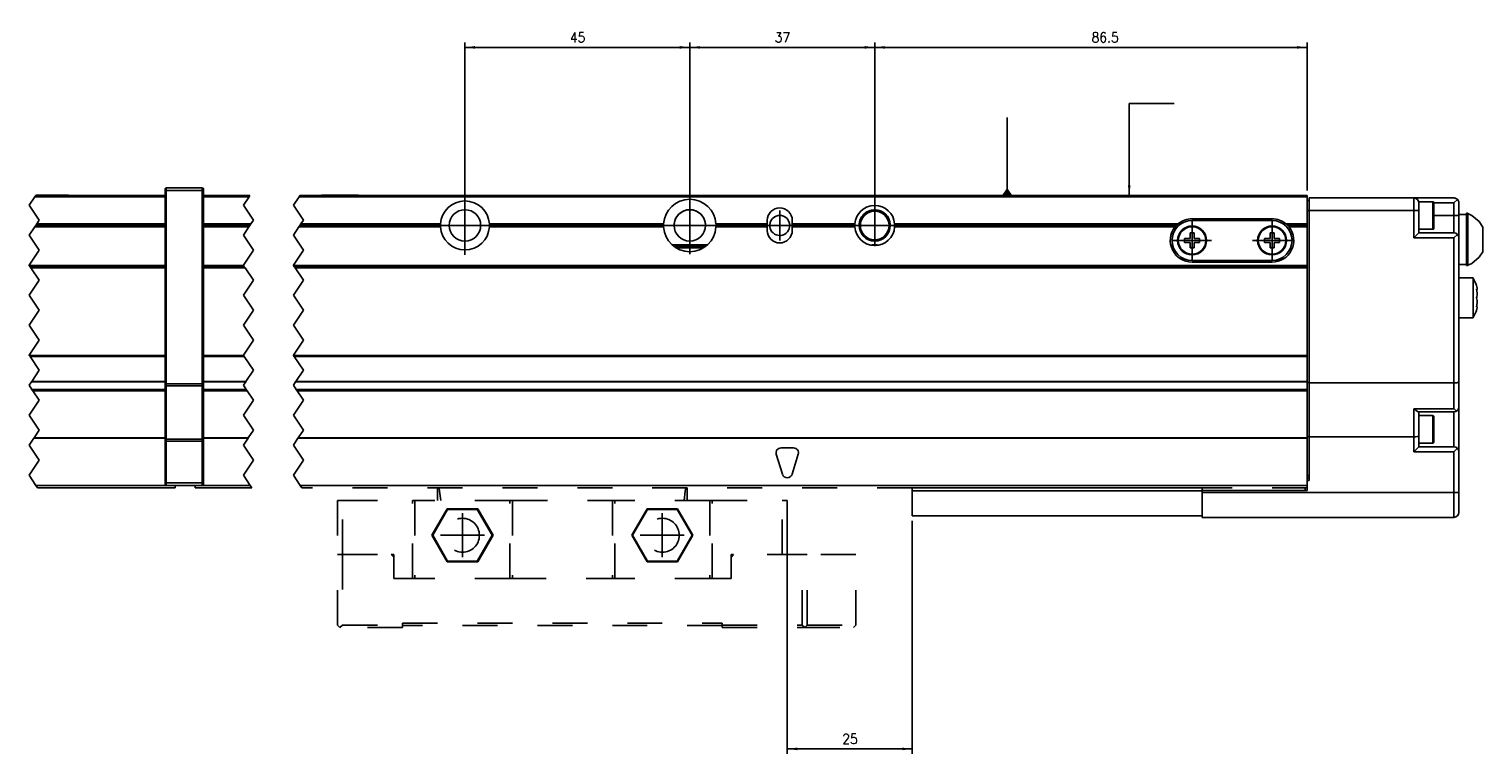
# Model space of a CAD drawing. Header units: inches. Extents: x -381 to 17245, y -418 to 176.
# Tile 11 of 37: x 124 to 415, y -197 to -52. Entities that reach past the tile are written whole.
import ezdxf

# ---------------------------------------------------------------- set-up
doc = ezdxf.new("R2010")
doc.units = ezdxf.units.IN
doc.linetypes.add('DASHED', pattern=[15, 7, -8])
doc.linetypes.add('DOT_CENTER', pattern=[14, 12, -1, 0, -1])
doc.layers.add('1', color=7, linetype='Continuous')
doc.styles.add('CONVERTER_12', font='txt.shx', dxfattribs={"width": 0.9})
doc.dimstyles.new('ME10_DIM_24', dxfattribs={"dimtxt": 2, "dimasz": 2, "dimexe": 1, "dimexo": 1, "dimgap": 1, "dimtad": 1, "dimdsep": 46, "dimtxsty": 'CONVERTER_12', "dimsah": 1, "dimcen": 0.09, "dimclrd": 2, "dimclre": 2, "dimclrt": 2, "dimadec": 0, "dimazin": 0, "dimtfac": 1, "dimtdec": 4, "dimtix": 1, "dimtmove": 0, "dimatfit": 3, "dimfxl": 1, "dimtolj": 1, "dimtzin": 0, "dimarcsym": 0})
doc.dimstyles.new('ME10_DIM_25', dxfattribs={"dimtxt": 2, "dimasz": 2, "dimexe": 1, "dimexo": 1, "dimgap": 1, "dimtad": 1, "dimdsep": 46, "dimtxsty": 'CONVERTER_12', "dimsah": 1, "dimcen": 0.09, "dimclrd": 2, "dimclre": 2, "dimclrt": 2, "dimadec": 0, "dimazin": 0, "dimtfac": 1, "dimtdec": 4, "dimtix": 1, "dimtmove": 0, "dimatfit": 3, "dimfxl": 1, "dimtolj": 1, "dimtzin": 0, "dimarcsym": 0})
doc.dimstyles.new('ME10_DIM_26', dxfattribs={"dimtxt": 2, "dimasz": 2, "dimexe": 1, "dimexo": 1, "dimgap": 1, "dimtad": 1, "dimdsep": 46, "dimtxsty": 'CONVERTER_12', "dimsah": 1, "dimcen": 0.09, "dimclrd": 2, "dimclre": 2, "dimclrt": 2, "dimadec": 0, "dimazin": 0, "dimtfac": 1, "dimtdec": 4, "dimtix": 1, "dimtmove": 0, "dimatfit": 3, "dimfxl": 1, "dimtolj": 1, "dimtzin": 0, "dimarcsym": 0})
doc.dimstyles.new('ME10_DIM_44', dxfattribs={"dimtxt": 2, "dimasz": 2, "dimexe": 1, "dimexo": 1, "dimgap": 1, "dimtad": 1, "dimdsep": 46, "dimtxsty": 'CONVERTER_12', "dimsah": 1, "dimcen": 0.09, "dimclrd": 2, "dimclre": 2, "dimclrt": 2, "dimadec": 0, "dimazin": 0, "dimtfac": 1, "dimtdec": 4, "dimtix": 1, "dimtmove": 0, "dimatfit": 3, "dimfxl": 1, "dimtolj": 1, "dimtzin": 0, "dimarcsym": 0})
doc.dimstyles.get("Standard").update_dxf_attribs({"dimtxt": 0.18, "dimasz": 0.18, "dimexe": 0.18, "dimexo": 0.0625, "dimgap": 0.09, "dimtad": 0, "dimtih": 1, "dimtoh": 1, "dimdec": 4, "dimzin": 0, "dimdsep": 46, "dimtxsty": 'Standard', "dimcen": 0.09, "dimadec": 0, "dimazin": 0, "dimtfac": 1, "dimtdec": 4, "dimtofl": 0, "dimtmove": 0, "dimatfit": 3, "dimfxl": 1, "dimtolj": 1, "dimtzin": 0, "dimarcsym": 0})

# ---------------------------------------------------------------- blocks, each defined once
blk = doc.blocks.new('Modulos_intermedio__FL-14__9__9', base_point=(124.25, -144.03))
at = {"color": 7, "linetype": 'Continuous'}
for p, q in [((151.46, -84.28), (151.47, -84.21)), ((151.46, -84.28), (151.46, -84.53)), ((151.47, -84.21), (151.48, -84.18)), ((151.48, -84.18), (151.5, -84.14)), ((151.5, -84.14), (151.54, -84.1)), ((151.54, -84.1), (151.58, -84.07)), ((151.58, -84.07), (151.62, -84.04)), ((151.62, -84.04), (151.64, -84.04)), ((151.64, -84.04), (151.71, -84.03)), ((151.71, -84.03), (151.71, -84.53)), ((151.71, -84.03), (158.91, -84.03)), ((158.98, -84.04), (158.91, -84.03)), ((158.91, -84.03), (158.91, -84.53)), ((159.01, -84.04), (158.98, -84.04)), ((159.05, -84.07), (159.01, -84.04)), ((159.09, -84.1), (159.05, -84.07)), ((159.12, -84.14), (159.09, -84.1)), ((159.15, -84.18), (159.12, -84.14)), ((159.15, -84.21), (159.15, -84.18)), ((159.16, -84.28), (159.15, -84.21)), ((159.16, -84.28), (159.16, -84.53)), ((125.4, -85.78), (151.46, -85.78)), ((125.57, -85.53), (151.46, -85.53)), ((125.6, -85.48), (128.46, -85.48)), ((128.46, -85.48), (132.16, -85.48)), ((132.21, -85.53), (132.16, -85.48)), ((151.46, -84.53), (151.71, -84.53)), ((151.46, -84.53), (151.46, -123.21)), ((158.91, -84.53), (151.71, -84.53)), ((151.71, -84.53), (151.71, -123.21)), ((159.16, -84.53), (158.91, -84.53)), ((158.91, -84.53), (158.91, -123.21)), ((159.16, -84.53), (159.16, -123.21)), ((151.46, -91.83), (125.37, -91.83)), ((151.46, -91.53), (125.57, -91.53)), ((151.46, -91.23), (125.77, -91.23)), ((124.27, -99.53), (151.46, -99.53)), ((124.44, -99.78), (151.46, -99.78)), ((151.46, -100.03), (124.6, -100.03)), ((124.27, -117.53), (151.46, -117.53)), ((124.44, -117.78), (151.46, -117.78)), ((124.71, -122.82), (151.46, -122.82)), ((124.77, -122.73), (151.46, -122.73)), ((124.83, -124.37), (151.46, -124.37)), ((124.94, -124.53), (151.46, -124.53)), ((125.02, -124.65), (151.46, -124.65)), ((151.46, -123.21), (151.46, -123.52)), ((151.46, -123.21), (151.71, -123.21)), ((151.46, -123.52), (151.47, -123.54)), ((151.46, -123.52), (151.46, -134.19)), ((151.47, -123.54), (151.5, -123.57)), ((151.5, -123.57), (151.54, -123.59)), ((151.54, -123.59), (151.58, -123.6)), ((151.58, -123.6), (151.62, -123.61)), ((151.62, -123.61), (151.64, -123.61)), ((151.64, -123.61), (151.71, -123.62)), ((151.71, -123.21), (151.71, -123.62)), ((151.71, -123.21), (158.91, -123.21)), ((151.71, -123.62), (151.71, -134.3)), ((151.71, -123.62), (158.91, -123.62)), ((158.91, -123.21), (158.91, -123.62)), ((159.16, -123.21), (158.91, -123.21)), ((158.98, -123.61), (158.91, -123.62)), ((158.91, -123.62), (158.91, -134.3)), ((159.01, -123.61), (158.98, -123.61)), ((159.05, -123.6), (159.01, -123.61)), ((159.09, -123.59), (159.05, -123.6)), ((159.12, -123.57), (159.09, -123.59)), ((159.15, -123.54), (159.12, -123.57)), ((159.16, -123.52), (159.15, -123.54)), ((159.16, -123.21), (159.16, -123.52)), ((159.16, -123.52), (159.16, -134.19)), ((151.46, -134.11), (125.18, -134.11)), ((151.46, -134.02), (125.24, -134.02)), ((151.46, -134.19), (151.46, -134.71)), ((151.46, -134.19), (151.47, -134.22)), ((151.46, -134.71), (151.46, -143.03)), ((151.46, -134.71), (151.71, -134.71)), ((151.47, -134.22), (151.5, -134.25)), ((151.5, -134.25), (151.54, -134.27)), ((151.54, -134.27), (151.58, -134.28)), ((151.58, -134.28), (151.62, -134.29)), ((151.62, -134.29), (151.64, -134.29)), ((151.64, -134.29), (151.71, -134.3)), ((151.71, -134.3), (151.71, -134.71)), ((158.91, -134.3), (151.71, -134.3)), ((158.91, -134.71), (151.71, -134.71)), ((151.71, -134.71), (151.71, -143.03)), ((158.98, -134.29), (158.91, -134.3)), ((158.91, -134.3), (158.91, -134.71)), ((159.16, -134.71), (158.91, -134.71)), ((158.91, -134.71), (158.91, -143.03)), ((159.01, -134.29), (158.98, -134.29)), ((159.05, -134.28), (159.01, -134.29)), ((159.09, -134.27), (159.05, -134.28)), ((159.12, -134.25), (159.09, -134.27)), ((159.15, -134.22), (159.12, -134.25)), ((159.16, -134.19), (159.15, -134.22)), ((159.16, -134.19), (159.16, -134.71)), ((159.16, -134.71), (159.16, -143.03)), ((125.6, -143.53), (151.71, -143.53)), ((125.94, -144.03), (153.46, -144.03)), ((151.46, -143.03), (151.71, -143.03)), ((151.46, -143.03), (151.46, -143.28)), ((151.46, -143.28), (151.47, -143.34)), ((151.47, -143.34), (151.48, -143.37)), ((151.48, -143.37), (151.5, -143.41)), ((151.5, -143.41), (151.54, -143.45)), ((151.54, -143.45), (151.58, -143.49)), ((151.58, -143.49), (151.62, -143.51)), ((151.62, -143.51), (151.64, -143.52)), ((151.64, -143.52), (151.71, -143.53)), ((151.71, -143.03), (151.71, -143.53)), ((151.71, -143.03), (158.91, -143.03)), ((151.71, -143.53), (158.91, -143.53)), ((153.46, -143.53), (153.46, -144.03)), ((158.91, -143.03), (158.91, -143.53)), ((159.16, -143.03), (158.91, -143.03)), ((158.98, -143.52), (158.91, -143.53)), ((159.01, -143.51), (158.98, -143.52)), ((159.05, -143.49), (159.01, -143.51)), ((159.09, -143.45), (159.05, -143.49)), ((159.12, -143.41), (159.09, -143.45)), ((159.15, -143.37), (159.12, -143.41)), ((159.16, -143.28), (159.15, -143.34)), ((159.15, -143.34), (159.15, -143.37)), ((159.16, -143.03), (159.16, -143.28))]:
    blk.add_line(p, q, dxfattribs=at)
at = {"color": 2, "linetype": 'DOT_CENTER'}
for p, q in [((125.4, -85.78), (124.25, -87.5)), ((125.57, -85.53), (125.4, -85.78)), ((125.57, -85.53), (125.6, -85.48)), ((124.25, -87.5), (126.25, -90.5)), ((125.37, -91.83), (124.25, -93.5)), ((125.37, -91.83), (125.57, -91.53)), ((125.57, -91.53), (125.77, -91.23)), ((126.25, -90.5), (125.77, -91.23)), ((124.25, -93.5), (126.25, -96.5)), ((126.25, -96.5), (124.25, -99.5)), ((124.25, -99.5), (124.27, -99.53)), ((124.27, -99.53), (124.44, -99.78)), ((124.6, -100.03), (124.44, -99.78)), ((124.6, -100.03), (126.25, -102.5)), ((126.25, -102.5), (124.25, -105.5)), ((124.25, -105.5), (126.25, -108.5)), ((126.25, -108.5), (124.25, -111.5)), ((124.25, -111.5), (126.25, -114.5)), ((126.25, -114.5), (124.25, -117.5)), ((124.25, -117.5), (124.27, -117.53)), ((124.27, -117.53), (124.44, -117.78)), ((124.44, -117.78), (126.25, -120.5)), ((126.25, -120.5), (124.77, -122.73)), ((124.71, -122.82), (124.25, -123.5)), ((124.25, -123.5), (124.83, -124.37)), ((124.77, -122.73), (124.71, -122.82)), ((124.83, -124.37), (124.94, -124.53)), ((124.96, -124.56), (124.94, -124.53)), ((125.02, -124.65), (124.96, -124.56)), ((125.02, -124.65), (126.25, -126.5)), ((126.25, -126.5), (124.25, -129.5)), ((124.25, -129.5), (126.25, -132.5)), ((126.25, -132.5), (125.24, -134.02)), ((125.18, -134.11), (124.25, -135.5)), ((124.25, -135.5), (126.25, -138.5)), ((125.18, -134.11), (125.24, -134.02)), ((126.25, -138.5), (124.25, -141.5)), ((124.25, -141.5), (125.6, -143.53)), ((125.6, -143.53), (125.94, -144.03))]:
    blk.add_line(p, q, dxfattribs=at)
blk = doc.blocks.new('Modulos_intermedio__FL-14__8__10', base_point=(157.46, -144.03))
at = {"color": 7, "linetype": 'Continuous'}
for p, q in [((159.16, -85.53), (168.45, -85.53)), ((159.16, -85.78), (168.29, -85.78)), ((168.65, -91.23), (159.16, -91.23)), ((168.45, -91.53), (159.16, -91.53)), ((168.25, -91.83), (159.16, -91.83)), ((159.16, -99.53), (167.15, -99.53)), ((159.16, -99.78), (167.32, -99.78)), ((167.49, -100.03), (159.16, -100.03)), ((159.16, -117.53), (167.15, -117.53)), ((159.16, -117.78), (167.32, -117.78)), ((159.16, -122.73), (167.65, -122.73)), ((159.16, -122.82), (167.59, -122.82)), ((159.16, -124.37), (167.72, -124.37)), ((159.16, -124.53), (167.82, -124.53)), ((159.16, -124.65), (167.9, -124.65)), ((168.12, -134.02), (159.16, -134.02)), ((168.06, -134.11), (159.16, -134.11)), ((157.46, -143.53), (157.46, -144.03)), ((157.46, -144.03), (168.82, -144.03)), ((158.91, -143.53), (168.49, -143.53))]:
    blk.add_line(p, q, dxfattribs=at)
at = {"color": 2, "linetype": 'DOT_CENTER'}
for p, q in [((167.14, -87.5), (168.29, -85.78)), ((168.29, -85.78), (168.45, -85.53)), ((169.14, -90.5), (167.14, -87.5)), ((167.14, -93.5), (168.25, -91.83)), ((168.25, -91.83), (168.45, -91.53)), ((168.45, -91.53), (168.65, -91.23)), ((168.65, -91.23), (169.14, -90.5)), ((169.14, -96.5), (167.14, -93.5)), ((167.14, -99.5), (169.14, -96.5)), ((167.15, -99.53), (167.14, -99.5)), ((167.32, -99.78), (167.15, -99.53)), ((167.32, -99.78), (167.49, -100.03)), ((169.14, -102.5), (167.49, -100.03)), ((167.14, -105.5), (169.14, -102.5)), ((169.14, -108.5), (167.14, -105.5)), ((167.14, -111.5), (169.14, -108.5)), ((169.14, -114.5), (167.14, -111.5)), ((167.14, -117.5), (169.14, -114.5)), ((167.15, -117.53), (167.14, -117.5)), ((167.32, -117.78), (167.15, -117.53)), ((169.14, -120.5), (167.32, -117.78)), ((167.65, -122.73), (169.14, -120.5)), ((167.14, -123.5), (167.59, -122.82)), ((167.72, -124.37), (167.14, -123.5)), ((167.59, -122.82), (167.65, -122.73)), ((167.82, -124.53), (167.72, -124.37)), ((167.81, -124.51), (167.82, -124.53)), ((167.82, -124.53), (167.9, -124.65)), ((169.14, -126.5), (167.9, -124.65)), ((167.14, -129.5), (169.14, -126.5)), ((169.14, -132.5), (167.14, -129.5)), ((168.12, -134.02), (169.14, -132.5)), ((167.14, -135.5), (168.06, -134.11)), ((169.14, -138.5), (167.14, -135.5)), ((168.12, -134.02), (168.06, -134.11)), ((167.14, -141.5), (169.14, -138.5)), ((168.49, -143.53), (167.14, -141.5)), ((168.82, -144.03), (168.49, -143.53))]:
    blk.add_line(p, q, dxfattribs=at)
blk = doc.blocks.new('Modulo_der__22-ET___11', base_point=(177.14, -149.93))
at = {"color": 2, "linetype": 'DOT_CENTER'}
for p, q in [((178.29, -85.78), (177.14, -87.5)), ((178.45, -85.53), (178.29, -85.78)), ((177.14, -87.5), (179.14, -90.5)), ((178.25, -91.83), (177.14, -93.5)), ((178.45, -91.53), (178.25, -91.83)), ((178.65, -91.23), (178.45, -91.53)), ((179.14, -90.5), (178.65, -91.23)), ((177.14, -93.5), (179.14, -96.5)), ((179.14, -96.5), (177.14, -99.5)), ((177.14, -99.5), (177.15, -99.53)), ((177.15, -99.53), (177.32, -99.78)), ((177.49, -100.03), (177.32, -99.78)), ((177.49, -100.03), (179.14, -102.5)), ((179.14, -102.5), (177.14, -105.5)), ((177.14, -105.5), (179.14, -108.5)), ((179.14, -108.5), (177.14, -111.5)), ((177.14, -111.5), (179.14, -114.5)), ((179.14, -114.5), (177.14, -117.5)), ((177.14, -117.5), (177.15, -117.53)), ((177.15, -117.53), (177.32, -117.78)), ((177.32, -117.78), (179.14, -120.5)), ((179.14, -120.5), (177.65, -122.73)), ((177.59, -122.82), (177.14, -123.5)), ((177.14, -123.5), (177.72, -124.37)), ((177.65, -122.73), (177.59, -122.82)), ((177.72, -124.37), (177.83, -124.54)), ((177.9, -124.65), (177.83, -124.54)), ((177.9, -124.65), (179.14, -126.5)), ((179.14, -126.5), (177.14, -129.5)), ((177.14, -129.5), (179.14, -132.5)), ((179.14, -132.5), (178.12, -134.02)), ((178.06, -134.11), (177.14, -135.5)), ((177.14, -135.5), (179.14, -138.5)), ((178.06, -134.11), (178.12, -134.02)), ((179.14, -138.5), (177.14, -141.5)), ((177.14, -141.5), (178.49, -143.53))]:
    blk.add_line(p, q, dxfattribs=at)
at = {"color": 7, "linetype": 'Continuous'}
for p, q in [((178.29, -85.78), (379.96, -85.78)), ((178.45, -85.53), (379.96, -85.53)), ((182.71, -85.53), (182.76, -85.48)), ((182.76, -85.48), (190.16, -85.48)), ((190.21, -85.53), (190.16, -85.48)), ((379.96, -85.53), (379.96, -85.78)), ((379.96, -91.23), (379.96, -85.78)), ((379.96, -86.53), (380.36, -86.53)), ((380.36, -88.53), (380.36, -86.03)), ((380.36, -86.03), (401.36, -86.03)), ((401.36, -86.03), (409.36, -86.03)), ((401.36, -88.53), (401.36, -86.03)), ((402.36, -86.78), (405.16, -86.78)), ((402.36, -86.78), (402.36, -87.03)), ((402.36, -88.53), (402.36, -87.03)), ((405.16, -86.78), (405.23, -86.79)), ((405.16, -86.78), (405.16, -92.28)), ((405.23, -86.79), (405.34, -86.88)), ((405.34, -86.88), (405.36, -87.17)), ((405.35, -87.03), (409.36, -87.03)), ((405.36, -87.17), (405.36, -92.08)), ((409.57, -86.05), (409.36, -86.03)), ((409.36, -87.03), (410.07, -86.32)), ((409.36, -87.03), (409.36, -89.53)), ((409.75, -86.1), (409.57, -86.05)), ((409.77, -86.11), (409.75, -86.1)), ((409.95, -86.22), (409.77, -86.11)), ((410.07, -86.32), (409.95, -86.22)), ((410.07, -86.32), (410.11, -86.36)), ((410.11, -86.36), (410.23, -86.53)), ((410.23, -86.53), (410.29, -86.65)), ((410.29, -86.65), (410.31, -86.72)), ((410.31, -86.72), (410.36, -86.92)), ((410.36, -86.92), (410.36, -87.03)), ((410.36, -87.03), (410.36, -89.53)), ((208.74, -89.95), (208.73, -89.96)), ((214.19, -89.96), (214.19, -89.95)), ((356.96, -90.18), (372.96, -90.18)), ((379.96, -88.53), (380.36, -88.53)), ((380.36, -88.53), (401.36, -88.53)), ((380.36, -123.03), (380.36, -88.53)), ((402.36, -88.53), (401.36, -88.53)), ((401.36, -94.03), (401.36, -88.53)), ((402.36, -93.03), (402.36, -88.53)), ((405.36, -89.53), (409.36, -89.53)), ((409.36, -89.53), (409.36, -93.03)), ((409.36, -89.53), (410.36, -89.53)), ((411.86, -89.32), (410.36, -89.32)), ((410.36, -89.53), (410.36, -94.03)), ((411.86, -89.07), (412.11, -89.07)), ((411.86, -96.12), (411.86, -89.07)), ((412.11, -89.07), (412.11, -89.15)), ((412.11, -96.12), (412.11, -89.07)), ((412.11, -89.15), (412.95, -89.54)), ((412.95, -89.54), (414.44, -90.77)), ((178.25, -91.83), (206.57, -91.83)), ((206.56, -91.53), (178.45, -91.53)), ((178.65, -91.23), (206.57, -91.23)), ((206.56, -91.53), (206.57, -91.23)), ((206.57, -91.83), (206.56, -91.53)), ((216.35, -91.23), (216.36, -91.53)), ((251.22, -91.23), (216.35, -91.23)), ((216.36, -91.53), (216.35, -91.83)), ((216.35, -91.83), (251.22, -91.83)), ((251.21, -91.53), (216.36, -91.53)), ((251.21, -91.53), (251.22, -91.23)), ((251.22, -91.83), (251.21, -91.53)), ((271.96, -91.23), (261.71, -91.23)), ((261.71, -91.23), (261.71, -91.53)), ((271.96, -91.53), (261.71, -91.53)), ((261.71, -91.53), (261.71, -91.83)), ((261.71, -91.83), (271.96, -91.83)), ((271.96, -91.23), (271.96, -90.53)), ((271.96, -91.53), (271.96, -91.23)), ((271.96, -91.83), (271.96, -91.53)), ((271.96, -92.53), (271.96, -91.83)), ((276.96, -90.53), (276.96, -91.23)), ((276.96, -91.23), (276.96, -91.53)), ((289.47, -91.23), (276.96, -91.23)), ((276.96, -91.53), (276.96, -91.83)), ((289.46, -91.53), (276.96, -91.53)), ((276.96, -91.83), (289.47, -91.83)), ((276.96, -91.83), (276.96, -92.53)), ((289.46, -91.53), (289.47, -91.23)), ((289.47, -91.83), (289.46, -91.53)), ((297.45, -91.23), (297.46, -91.53)), ((297.45, -91.23), (354.13, -91.23)), ((297.45, -91.28), (297.45, -91.77)), ((297.46, -91.53), (297.45, -91.83)), ((297.45, -91.83), (353.55, -91.83)), ((297.46, -91.53), (353.82, -91.53)), ((353.55, -91.83), (353.63, -91.73)), ((353.63, -91.73), (353.82, -91.53)), ((353.82, -91.53), (354.13, -91.23)), ((354.13, -91.23), (354.18, -91.23)), ((354.26, -91.23), (354.13, -91.23)), ((354.13, -91.23), (354.33, -91.23)), ((354.18, -91.23), (354.84, -91.23)), ((356.56, -93.03), (356.56, -94.13)), ((357.36, -93.03), (356.56, -93.03)), ((356.96, -90.53), (372.96, -90.53)), ((357.36, -94.13), (357.36, -93.03)), ((372.56, -93.03), (372.56, -94.13)), ((373.36, -93.03), (372.56, -93.03)), ((373.36, -94.13), (373.36, -93.03)), ((375.8, -91.23), (376.11, -91.53)), ((375.8, -91.23), (379.96, -91.23)), ((376.11, -91.53), (376.3, -91.73)), ((376.11, -91.53), (379.96, -91.53)), ((376.3, -91.73), (376.37, -91.83)), ((376.37, -91.83), (379.96, -91.83)), ((379.96, -91.53), (379.96, -91.23)), ((379.96, -91.83), (379.96, -91.53)), ((379.96, -99.53), (379.96, -91.83)), ((402.36, -93.03), (401.36, -94.03)), ((405.16, -92.28), (402.36, -92.28)), ((409.36, -93.03), (402.36, -93.03)), ((405.16, -92.28), (405.23, -92.27)), ((405.23, -92.27), (405.34, -92.18)), ((405.34, -92.18), (405.36, -92.08)), ((409.36, -93.03), (409.75, -93.1)), ((414.44, -90.77), (415.16, -91.86)), ((415.16, -94.32), (415.16, -91.86)), ((208.73, -93.09), (208.74, -93.11)), ((214.19, -93.1), (214.19, -93.09)), ((252.99, -95.43), (259.94, -95.43)), ((259.94, -95.43), (252.99, -95.43)), ((253.4, -95.73), (259.53, -95.73)), ((294.03, -95.43), (292.9, -95.43)), ((294.01, -95.43), (292.92, -95.43)), ((356.56, -94.13), (355.46, -94.13)), ((355.46, -94.13), (355.46, -94.93)), ((355.46, -94.93), (356.56, -94.93)), ((356.56, -94.93), (356.56, -96.03)), ((358.46, -94.13), (357.36, -94.13)), ((357.36, -94.93), (358.46, -94.93)), ((357.36, -96.03), (357.36, -94.93)), ((358.46, -94.93), (358.46, -94.13)), ((372.56, -94.13), (371.46, -94.13)), ((371.46, -94.13), (371.46, -94.93)), ((371.46, -94.93), (372.56, -94.93)), ((372.56, -94.93), (372.56, -96.03)), ((374.46, -94.13), (373.36, -94.13)), ((373.36, -96.03), (373.36, -94.93)), ((373.36, -94.93), (374.46, -94.93)), ((374.46, -94.93), (374.46, -94.13)), ((409.36, -94.03), (401.36, -94.03)), ((410.07, -93.32), (409.36, -94.03)), ((409.36, -123.03), (409.36, -94.03)), ((409.75, -93.1), (410.07, -93.32)), ((410.07, -93.32), (410.11, -93.36)), ((410.11, -93.36), (410.23, -93.53)), ((410.23, -93.53), (410.29, -93.65)), ((410.29, -93.65), (410.31, -93.72)), ((410.31, -93.72), (410.36, -93.92)), ((410.36, -93.92), (410.36, -94.03)), ((410.36, -122.84), (410.36, -94.03)), ((415.16, -96.79), (415.16, -94.32)), ((253.88, -96), (259.05, -96)), ((356.56, -96.03), (357.36, -96.03)), ((372.96, -98.53), (356.96, -98.53)), ((372.96, -98.88), (356.96, -98.88)), ((372.56, -96.03), (373.36, -96.03)), ((411.86, -99.57), (411.86, -96.12)), ((412.11, -99.49), (412.11, -96.12)), ((414.44, -97.87), (412.95, -99.11)), ((415.16, -96.79), (414.44, -97.87)), ((177.15, -99.53), (379.96, -99.53)), ((177.32, -99.78), (379.96, -99.78)), ((379.96, -100.03), (177.49, -100.03)), ((379.96, -99.53), (379.96, -99.78)), ((379.96, -99.78), (379.96, -100.03)), ((379.96, -100.03), (379.96, -117.53)), ((411.86, -99.32), (410.36, -99.32)), ((411.86, -99.57), (412.11, -99.57)), ((412.95, -99.11), (412.11, -99.49)), ((412.11, -99.57), (412.11, -99.49)), ((413.19, -102.03), (410.36, -102.03)), ((413.19, -102.09), (413.19, -102.03)), ((413.19, -102.03), (413.19, -102.09)), ((413.78, -103.33), (413.19, -102.09)), ((413.19, -102.09), (413.19, -106.03)), ((413.86, -103.53), (413.78, -103.33)), ((413.96, -103.84), (413.86, -103.53)), ((413.95, -104.59), (413.86, -104.26)), ((413.86, -104.26), (413.96, -104.33)), ((413.88, -104.33), (413.97, -104.33)), ((413.88, -104.33), (413.95, -104.59)), ((413.96, -104.64), (413.95, -104.59)), ((413.95, -104.59), (413.96, -104.64)), ((413.97, -103.89), (413.96, -103.84)), ((413.96, -104.33), (413.97, -104.33)), ((413.97, -104.7), (413.96, -104.64)), ((413.96, -104.64), (413.97, -104.7)), ((413.99, -103.96), (413.97, -103.89)), ((413.97, -104.33), (414.02, -104.21)), ((414.01, -105.03), (413.97, -104.7)), ((413.97, -104.7), (414.01, -105.03)), ((414.01, -104.09), (413.99, -103.96)), ((414.02, -104.21), (414.01, -104.09)), ((413.19, -106.03), (413.19, -110.03)), ((413.86, -106.03), (413.96, -105.81)), ((413.96, -105.81), (413.86, -106.03)), ((413.96, -106.25), (413.86, -106.03)), ((413.86, -106.03), (413.96, -106.25)), ((413.86, -107.8), (413.95, -107.47)), ((413.95, -107.47), (413.88, -107.73)), ((413.95, -107.47), (413.96, -107.42)), ((413.96, -107.42), (413.95, -107.47)), ((413.96, -105.81), (413.97, -105.76)), ((413.97, -105.76), (413.96, -105.81)), ((413.97, -106.29), (413.96, -106.25)), ((413.96, -106.25), (413.97, -106.29)), ((413.96, -107.42), (413.97, -107.35)), ((413.97, -107.35), (413.96, -107.42)), ((413.97, -105.76), (414.01, -105.51)), ((414.01, -105.51), (413.97, -105.76)), ((414.01, -106.55), (413.97, -106.29)), ((413.97, -106.29), (414.01, -106.55)), ((413.97, -107.35), (414.01, -107.03)), ((414.01, -107.03), (413.97, -107.35)), ((414.02, -105.28), (414.01, -105.03)), ((414.01, -105.03), (414.02, -105.28)), ((414.01, -105.51), (414.02, -105.36)), ((414.02, -105.36), (414.01, -105.51)), ((414.02, -106.7), (414.01, -106.55)), ((414.01, -106.55), (414.02, -106.7)), ((414.01, -107.03), (414.02, -106.78)), ((414.02, -106.78), (414.01, -107.03)), ((414.02, -105.36), (414.02, -105.28)), ((414.02, -105.28), (414.02, -105.36)), ((414.02, -106.78), (414.02, -106.7)), ((414.02, -106.7), (414.02, -106.78)), ((413.19, -110.03), (410.36, -110.03)), ((413.78, -108.72), (413.19, -109.97)), ((413.86, -108.53), (413.78, -108.72)), ((413.96, -107.73), (413.86, -107.8)), ((413.86, -108.53), (413.96, -108.22)), ((413.88, -107.73), (413.97, -107.73)), ((413.97, -107.73), (413.96, -107.73)), ((413.96, -108.22), (413.97, -108.17)), ((414.02, -107.84), (413.97, -107.73)), ((413.97, -108.17), (413.99, -108.09)), ((413.99, -108.09), (414.01, -107.96)), ((414.01, -107.96), (414.02, -107.84)), ((177.15, -117.53), (379.96, -117.53)), ((177.32, -117.78), (379.96, -117.78)), ((379.96, -117.53), (379.96, -117.78)), ((379.96, -117.78), (379.96, -122.73)), ((177.59, -122.82), (379.96, -122.82)), ((177.65, -122.73), (379.96, -122.73)), ((177.72, -124.37), (379.96, -124.37)), ((379.96, -124.54), (177.83, -124.54)), ((177.9, -124.65), (379.96, -124.65)), ((379.96, -122.73), (379.96, -122.82)), ((379.96, -122.82), (379.96, -124.37)), ((379.96, -122.93), (380.36, -122.93)), ((379.96, -124.37), (379.96, -124.54)), ((379.96, -124.65), (379.96, -124.54)), ((379.96, -124.65), (379.96, -134.02)), ((380.36, -123.03), (409.36, -123.03)), ((380.36, -123.03), (380.36, -133.83)), ((409.57, -123.02), (409.36, -123.03)), ((409.36, -128.19), (409.36, -123.03)), ((409.75, -123.01), (409.57, -123.02)), ((409.77, -123.01), (409.75, -123.01)), ((409.95, -122.99), (409.77, -123.01)), ((410.07, -122.97), (409.95, -122.99)), ((410.11, -122.97), (410.07, -122.97)), ((410.23, -122.93), (410.11, -122.97)), ((410.29, -122.91), (410.23, -122.93)), ((410.31, -122.9), (410.29, -122.91)), ((410.36, -122.86), (410.31, -122.9)), ((410.36, -127.83), (410.36, -122.84)), ((410.36, -122.84), (410.36, -122.86)), ((410.29, -128.21), (410.36, -127.83)), ((410.36, -127.84), (410.35, -128)), ((410.36, -127.84), (410.36, -136.83)), ((409.36, -128.19), (401.36, -128.19)), ((401.36, -128.19), (401.39, -128.21)), ((401.36, -133.83), (401.36, -128.19)), ((401.39, -128.21), (401.75, -128.52)), ((401.75, -128.52), (401.77, -128.53)), ((401.77, -128.53), (402.07, -128.74)), ((402.07, -128.74), (402.09, -128.75)), ((402.09, -128.75), (402.3, -128.83)), ((409.36, -128.83), (402.3, -128.83)), ((402.36, -133.64), (402.36, -128.83)), ((405.16, -129.58), (402.36, -129.58)), ((405.23, -129.59), (405.16, -129.58)), ((405.16, -129.58), (405.16, -131.28)), ((405.34, -129.68), (405.23, -129.59)), ((405.36, -129.97), (405.34, -129.68)), ((405.36, -129.97), (405.36, -134.88)), ((409.36, -128.19), (409.39, -128.21)), ((409.75, -128.75), (409.36, -128.83)), ((409.36, -128.83), (409.36, -135.83)), ((409.39, -128.21), (409.75, -128.52)), ((409.75, -128.52), (409.77, -128.53)), ((409.93, -128.65), (409.75, -128.75)), ((409.77, -128.53), (409.93, -128.65)), ((409.93, -128.65), (410.07, -128.53)), ((410.07, -128.53), (410.29, -128.21)), ((380.36, -133.73), (379.96, -133.73)), ((401.75, -133.81), (401.36, -133.83)), ((402.07, -133.77), (401.75, -133.81)), ((402.29, -133.71), (402.07, -133.77)), ((402.36, -133.64), (402.29, -133.71)), ((402.36, -135.83), (402.36, -133.64)), ((405.16, -131.28), (405.16, -135.08)), ((379.96, -134.11), (178.06, -134.11)), ((379.96, -134.02), (178.12, -134.02)), ((274.71, -136.03), (277.21, -136.03)), ((379.96, -134.02), (379.96, -134.11)), ((379.96, -134.11), (379.96, -142.53)), ((401.36, -133.83), (380.36, -133.83)), ((380.36, -133.83), (380.36, -142.53)), ((401.36, -136.83), (401.36, -133.83)), ((402.36, -135.83), (401.36, -136.83)), ((405.16, -135.08), (402.36, -135.08)), ((402.36, -135.83), (409.36, -135.83)), ((405.16, -135.08), (405.23, -135.07)), ((405.23, -135.07), (405.34, -134.98)), ((405.34, -134.98), (405.36, -134.88)), ((409.75, -135.9), (409.36, -135.83)), ((409.36, -136.83), (410.07, -136.12)), ((410.07, -136.12), (409.75, -135.9)), ((410.29, -136.45), (410.07, -136.12)), ((410.36, -136.83), (410.29, -136.45)), ((275.01, -141.32), (273.76, -137.32)), ((278.17, -137.32), (276.92, -141.32)), ((401.36, -136.83), (409.36, -136.83)), ((409.36, -136.83), (409.36, -144.93)), ((410.36, -136.83), (410.36, -144.93)), ((380.36, -141.53), (379.96, -141.53)), ((380.36, -142.03), (379.96, -142.03)), ((379.96, -142.53), (379.96, -144.53)), ((380.36, -142.53), (379.96, -142.53)), ((178.49, -143.53), (379.96, -143.53)), ((300.96, -144.63), (300.96, -144.03)), ((300.96, -144.03), (358.96, -144.03)), ((300.96, -144.63), (300.96, -149.63)), ((358.96, -144.63), (300.96, -144.63)), ((358.96, -144.03), (358.96, -144.53)), ((358.96, -144.53), (379.96, -144.53)), ((358.96, -144.93), (358.96, -144.53)), ((358.96, -144.93), (358.96, -149.93)), ((409.36, -144.93), (358.96, -144.93)), ((379.56, -144.03), (379.56, -144.53)), ((409.36, -144.93), (410.36, -144.93)), ((409.36, -144.93), (409.36, -149.93)), ((410.36, -144.93), (410.36, -148.93)), ((300.96, -149.63), (358.96, -149.63)), ((409.36, -149.93), (358.96, -149.93))]:
    blk.add_line(p, q, dxfattribs=at)
at = {"color": 2, "linetype": 'DASHED'}
for p, q in [((178.49, -143.53), (178.82, -144.03)), ((300.96, -144.03), (178.82, -144.03)), ((379.96, -144.03), (358.96, -144.03))]:
    blk.add_line(p, q, dxfattribs=at)
at = {"color": 7, "linetype": 'Continuous'}
for centre, radius in [((211.46, -91.53), 3.15), ((256.46, -91.53), 3.15), ((293.46, -91.53), 2.87), ((356.96, -94.53), 2.9), ((356.96, -94.53), 2.75), ((372.96, -94.53), 2.9), ((372.96, -94.53), 2.75)]:
    blk.add_circle(centre, radius, dxfattribs=at)
for centre, radius, start, end in [((211.46, -91.53), 4.9, 3.5101, 176.4899), ((256.46, -91.53), 5.25, 3.2758, 176.7242), ((401.36, -87.03), 1, 0, 90), ((256.46, -91.53), 3.15, 5.928, 174.072), ((274.46, -90.53), 2.5, 0, 180), ((274.46, -91.53), 2, 6.0001, 173.9999), ((274.46, -91.53), 2, 299.9805, 270), ((293.46, -91.53), 4, 4.358, 175.642), ((293.46, -91.53), 3.12, 90, 270), ((293.46, -91.53), 3.13, 66.0252, 173.9751), ((293.46, -91.53), 2.88, 6, 174), ((293.46, -91.53), 3.12, 270, 90), ((293.46, -91.53), 3.13, 6.0099, 65.9926), ((356.96, -94.53), 4.35, 90, 130.6088), ((372.96, -94.53), 4.35, 49.3912, 90), ((211.46, -91.53), 4.9, 183.5101, 356.4899), ((256.46, -91.53), 5.25, 183.2758, 356.7242), ((274.46, -92.53), 2.5, 180, 0), ((293.46, -91.53), 4, 184.2445, 355.7555), ((356.96, -94.53), 4.35, 141.5932, 270), ((356.96, -94.53), 4, 90, 270), ((372.96, -94.53), 4, 270, 90), ((372.96, -94.53), 4.35, 270, 38.4068), ((274.46, -91.53), 2, 270, 299.9805), ((274.71, -137.03), 1, 90, 197.354), ((277.21, -137.03), 1, 342.646, 90), ((275.96, -141.03), 1, 197.354, 342.646), ((409.36, -148.93), 1, 270, 0)]:
    blk.add_arc(centre, radius, start, end, dxfattribs=at)
at = {"layer": '1', "color": 2, "linetype": 'DOT_CENTER'}
for p, q in [((211.46, -85.63), (211.46, -97.43)), ((256.46, -85.28), (256.46, -97.78)), ((211.46, -87.38), (211.46, -95.68)), ((256.46, -87.38), (256.46, -95.68)), ((274.46, -88.53), (274.46, -94.53)), ((293.46, -87.41), (293.46, -95.66)), ((217.36, -91.53), (205.56, -91.53)), ((215.61, -91.53), (207.31, -91.53)), ((262.71, -91.53), (250.21, -91.53)), ((260.61, -91.53), (252.31, -91.53)), ((277.46, -91.53), (271.46, -91.53)), ((297.59, -91.53), (289.34, -91.53)), ((356.96, -90.63), (356.96, -98.43)), ((372.96, -90.63), (372.96, -98.43)), ((360.86, -94.53), (353.06, -94.53)), ((376.86, -94.53), (369.06, -94.53))]:
    blk.add_line(p, q, dxfattribs=at)
blk = doc.blocks.new('CABEZA_2__14', base_point=(185.96, -171.97))
at = {"color": 2, "linetype": 'DASHED'}
for p, q in [((205.96, -144.67), (205.96, -144.03)), ((205.96, -146.53), (205.96, -144.67)), ((205.99, -144.03), (205.97, -144.03)), ((206.14, -144.04), (205.99, -144.03)), ((206.16, -144.03), (206.14, -144.04)), ((206.21, -144.03), (206.16, -144.03)), ((206.37, -144.67), (206.29, -144.03)), ((206.61, -146.53), (206.37, -144.67)), ((255.32, -146.53), (255.56, -144.67)), ((255.56, -144.67), (255.64, -144.03)), ((255.77, -144.03), (255.72, -144.03)), ((255.79, -144.04), (255.77, -144.03)), ((255.94, -144.03), (255.79, -144.04)), ((255.95, -144.03), (255.94, -144.03)), ((255.96, -144.67), (255.96, -144.03)), ((255.96, -146.53), (255.96, -144.67)), ((185.96, -146.53), (185.96, -157.37)), ((186.96, -146.53), (185.96, -146.53)), ((186.96, -157.37), (186.96, -146.53)), ((186.96, -146.53), (200.96, -146.53)), ((200.96, -162.17), (200.96, -146.53)), ((201.46, -146.53), (200.96, -146.53)), ((201.46, -146.53), (201.46, -162.17)), ((220.46, -146.53), (201.46, -146.53)), ((207.9, -148.22), (204.84, -153.52)), ((207.99, -148.37), (207.9, -148.22)), ((214.03, -148.22), (207.9, -148.22)), ((213.94, -148.37), (214.03, -148.22)), ((217.09, -153.52), (214.03, -148.22)), ((220.46, -162.17), (220.46, -146.53)), ((220.96, -146.53), (220.46, -146.53)), ((220.96, -146.53), (220.96, -162.17)), ((220.96, -146.53), (240.96, -146.53)), ((240.96, -146.53), (240.96, -162.17)), ((240.96, -146.53), (241.46, -146.53)), ((241.46, -162.17), (241.46, -146.53)), ((260.46, -146.53), (241.46, -146.53)), ((247.9, -148.22), (244.84, -153.52)), ((247.99, -148.37), (247.9, -148.22)), ((254.03, -148.22), (247.9, -148.22)), ((253.94, -148.37), (254.03, -148.22)), ((257.09, -153.52), (254.03, -148.22)), ((260.46, -146.53), (260.46, -162.17)), ((260.96, -146.53), (260.46, -146.53)), ((260.96, -162.17), (260.96, -146.53)), ((260.96, -146.53), (274.96, -146.53)), ((274.96, -157.37), (274.96, -146.53)), ((274.96, -146.53), (275.96, -146.53)), ((275.96, -146.53), (275.96, -157.37)), ((207.99, -148.37), (205.02, -153.52)), ((213.94, -148.37), (207.99, -148.37)), ((216.91, -153.52), (213.94, -148.37)), ((247.99, -148.37), (245.02, -153.52)), ((253.94, -148.37), (247.99, -148.37)), ((256.91, -153.52), (253.94, -148.37)), ((205.02, -153.52), (204.84, -153.52)), ((207.9, -158.83), (204.84, -153.52)), ((207.99, -158.67), (205.02, -153.52)), ((216.91, -153.52), (213.94, -158.67)), ((217.09, -153.52), (214.03, -158.83)), ((216.91, -153.52), (217.09, -153.52)), ((245.02, -153.52), (244.84, -153.52)), ((244.84, -153.52), (247.9, -158.83)), ((245.02, -153.52), (247.99, -158.67)), ((253.94, -158.67), (256.91, -153.52)), ((254.03, -158.83), (257.09, -153.52)), ((256.91, -153.52), (257.09, -153.52)), ((185.96, -171.47), (185.96, -157.37)), ((185.96, -157.37), (186.96, -157.37)), ((186.96, -157.37), (186.96, -171.47)), ((186.96, -157.37), (196.71, -157.37)), ((197.21, -157.87), (196.71, -157.37)), ((197.21, -157.37), (196.71, -157.37)), ((197.21, -162.17), (197.21, -157.37)), ((197.21, -157.87), (197.21, -162.17)), ((207.9, -158.83), (207.99, -158.67)), ((214.03, -158.83), (207.9, -158.83)), ((213.94, -158.67), (207.99, -158.67)), ((214.03, -158.83), (213.94, -158.67)), ((247.99, -158.67), (247.9, -158.83)), ((247.9, -158.83), (254.03, -158.83)), ((247.99, -158.67), (253.94, -158.67)), ((253.94, -158.67), (254.03, -158.83)), ((264.71, -157.37), (264.71, -157.87)), ((265.21, -157.37), (264.71, -157.87)), ((265.21, -157.37), (264.71, -157.37)), ((264.71, -157.87), (264.71, -162.17)), ((278.96, -157.37), (265.21, -157.37)), ((278.96, -171.47), (278.96, -157.37)), ((278.96, -157.37), (279.96, -157.37)), ((289.71, -157.37), (279.96, -157.37)), ((279.96, -171.47), (279.96, -157.37)), ((289.71, -171.47), (289.71, -157.37)), ((197.21, -162.17), (201.21, -162.17)), ((201.46, -162.17), (201.21, -162.17)), ((220.46, -162.17), (201.46, -162.17)), ((220.71, -162.17), (220.46, -162.17)), ((220.71, -162.17), (241.21, -162.17)), ((241.46, -162.17), (241.21, -162.17)), ((260.46, -162.17), (241.46, -162.17)), ((260.71, -162.17), (260.46, -162.17)), ((260.71, -162.17), (264.71, -162.17)), ((185.96, -171.47), (186.46, -171.97)), ((186.46, -171.97), (186.96, -171.47)), ((186.96, -171.47), (198.96, -171.47)), ((198.96, -171.47), (198.96, -171.07)), ((198.96, -171.07), (262.96, -171.07)), ((198.96, -171.97), (198.96, -171.47)), ((262.96, -171.57), (198.96, -171.57)), ((262.96, -171.07), (262.96, -171.47)), ((262.96, -171.47), (278.96, -171.47)), ((262.96, -171.47), (262.96, -171.97)), ((278.96, -171.47), (279.46, -171.97)), ((279.96, -171.47), (279.46, -171.97)), ((279.96, -171.47), (289.71, -171.47)), ((289.71, -171.47), (289.21, -171.97)), ((198.96, -171.97), (186.46, -171.97)), ((262.96, -171.97), (279.46, -171.97)), ((279.46, -171.97), (289.21, -171.97))]:
    blk.add_line(p, q, dxfattribs=at)
for centre in [(210.96, -153.52), (250.96, -153.52)]:
    blk.add_circle(centre, 3.4, dxfattribs=at)
at = {"layer": '1', "color": 2, "linetype": 'DOT_CENTER'}
for p, q in [((210.96, -149.12), (210.96, -157.92)), ((250.96, -149.12), (250.96, -157.92)), ((215.36, -153.52), (206.56, -153.52)), ((255.36, -153.52), (246.56, -153.52))]:
    blk.add_line(p, q, dxfattribs=at)
blk = doc.blocks.new('L-162__15', base_point=(-257.09, -171.97))
for name, p in [('Modulos_intermedio__FL-14__9__9', (124.25, -144.03)), ('Modulos_intermedio__FL-14__8__10', (157.46, -144.03)), ('Modulo_der__22-ET___11', (177.14, -149.93)), ('CABEZA_2__14', (185.96, -171.97))]:
    blk.add_blockref(name, p)
blk = doc.blocks.new('*D105')
at = {"layer": '1', "color": 2, "linetype": 'Continuous'}
for p, q in [((275.96, -147.53), (275.96, -197.27)), ((300.96, -150.63), (300.96, -197.27)), ((300.96, -196.27), (275.96, -196.27))]:
    blk.add_line(p, q, dxfattribs=at)
at = {"layer": '1', "color": 2}
for points in [[(277.96, -196), (277.96, -196.53), (275.96, -196.27)], [(298.96, -196.53), (298.96, -196), (300.96, -196.27)]]:
    blk.add_solid(points, dxfattribs=at)
at = {"layer": '1', "color": 2, "insert": (286.96, -195.27), "char_height": 2, "attachment_point": 7, "rotation": 0.0001, "line_spacing_factor": 0.60024, "style": 'CONVERTER_12'}
blk.add_mtext('25', dxfattribs=at)
blk = doc.blocks.new('*D106')
at = {"layer": '1', "color": 2, "linetype": 'Continuous'}
for p, q in [((293.46, -90.53), (293.46, -54.9)), ((379.96, -84.53), (379.96, -54.9)), ((379.96, -55.9), (293.46, -55.9))]:
    blk.add_line(p, q, dxfattribs=at)
at = {"layer": '1', "color": 2}
for points in [[(295.46, -55.64), (295.46, -56.17), (293.46, -55.9)], [(377.96, -56.17), (377.96, -55.64), (379.96, -55.9)]]:
    blk.add_solid(points, dxfattribs=at)
at = {"layer": '1', "color": 2, "insert": (336.87, -54.9), "char_height": 2, "attachment_point": 7, "rotation": 0.0001, "line_spacing_factor": 0.60024, "style": 'CONVERTER_12'}
blk.add_mtext('86.5', dxfattribs=at)
blk = doc.blocks.new('*D107')
at = {"layer": '1', "color": 2, "linetype": 'Continuous'}
for p, q in [((256.46, -90.53), (256.46, -54.91)), ((293.46, -90.53), (293.46, -54.91)), ((293.46, -55.91), (256.46, -55.91))]:
    blk.add_line(p, q, dxfattribs=at)
at = {"layer": '1', "color": 2}
for points in [[(258.46, -55.64), (258.46, -56.17), (256.46, -55.91)], [(291.46, -56.17), (291.46, -55.64), (293.46, -55.91)]]:
    blk.add_solid(points, dxfattribs=at)
at = {"layer": '1', "color": 2, "insert": (273.46, -54.91), "char_height": 2, "attachment_point": 7, "rotation": 0.0001, "line_spacing_factor": 0.60024, "style": 'CONVERTER_12'}
blk.add_mtext('37', dxfattribs=at)
blk = doc.blocks.new('*D126')
at = {"layer": '1', "color": 2, "linetype": 'Continuous'}
for p, q in [((211.46, -90.53), (211.46, -54.9)), ((256.46, -90.53), (256.46, -54.9)), ((211.46, -55.9), (256.46, -55.9))]:
    blk.add_line(p, q, dxfattribs=at)
at = {"layer": '1', "color": 2}
for points in [[(213.46, -55.64), (213.46, -56.17), (211.46, -55.9)], [(254.46, -56.17), (254.46, -55.64), (256.46, -55.9)]]:
    blk.add_solid(points, dxfattribs=at)
at = {"layer": '1', "color": 2, "insert": (232.46, -54.9), "char_height": 2, "attachment_point": 7, "rotation": 0.0001, "line_spacing_factor": 0.60024, "style": 'CONVERTER_12'}
blk.add_mtext('45', dxfattribs=at)
blk = doc.blocks.new('Alzado1', base_point=(2017.536, -128))
at = {"layer": '1', "color": 2}
for points in [[(319.964, -84.026), (318.903, -85.526), (321.024, -85.526)], [(344.123, -83.526), (344.65, -83.526), (344.387, -85.526)]]:
    blk.add_solid(points, dxfattribs=at)
blk.add_blockref('L-162__15', (-257.091, -171.974))
at = {"layer": '1'}
dim = blk.add_aligned_dim(p1=(256.464, -91.526), p2=(211.464, -91.526), distance=-35.623, dimstyle='ME10_DIM_44', dxfattribs=at)
dim.commit()
dim.dimension.update_dxf_attribs({"geometry": '*D126', "text_midpoint": (233.964, -53.903), "text_rotation": 0.00014})
for base, p1, p2, dimstyle, picture, middle in [((293.464, -55.907), (256.464, -91.526), (293.464, -91.53), 'ME10_DIM_26', '*D107', (274.964, -53.907)), ((379.964, -55.903), (293.464, -91.53), (379.964, -85.526), 'ME10_DIM_25', '*D106', (339.592, -53.903)), ((300.964, -196.268), (275.964, -146.526), (300.964, -149.626), 'ME10_DIM_24', '*D105', (288.464, -194.268))]:
    dim = blk.add_linear_dim(base=base, p1=p1, p2=p2, dimstyle=dimstyle, dxfattribs=at)
    dim.commit()
    dim.dimension.update_dxf_attribs({"geometry": picture, "text_midpoint": middle, "text_rotation": 0.00014})
at = {"layer": '1', "color": 2, "linetype": 'Continuous', "has_arrowhead": 0}
for points in [[(344.387, -85.526), (344.387, -67.158), (353.387, -67.158)], [(319.964, -85.526), (319.964, -69.932)]]:
    blk.add_leader(points, dimstyle='Standard', dxfattribs=at)

msp = doc.modelspace()

# ---------------------------------------------------------------- block references
msp.add_blockref('Alzado1', (2017.54, -128))

doc.saveas('drawing.dxf')
